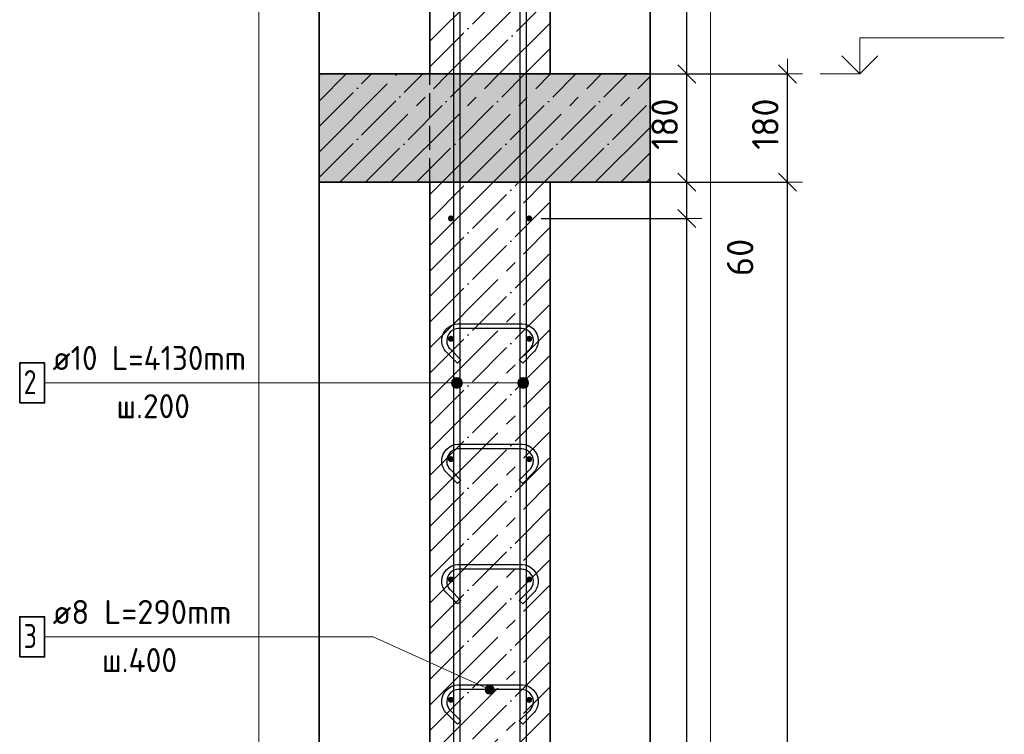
# Model space of a CAD drawing. Header units: millimetres. Extents: x -2995 to 47287, y -2809 to 58122.
# Tile 106 of 143: x 35425 to 37060, y 46404 to 47592. Entities that reach past the tile are written whole.
import ezdxf

# ---------------------------------------------------------------- set-up
doc = ezdxf.new("R2010")
doc.units = ezdxf.units.MM
doc.header["$PDMODE"] = 65
for name, pattern in [('______11', [100, 80, -10, 0, -10]), ('______2', [54, 40, -14]), ('______5', [220, 160, -20, 20, -20])]:
    doc.linetypes.add(name, pattern=pattern)
for name, color, linetype, lineweight in [('Standard', 7, 'Continuous', 25), ('Арм.стержн. вертикальными 1', 22, 'Continuous', 35), ('Арм.стержн.горизонт. 1', 180, 'Continuous', 35), ('Высотная отметки_ общее', 7, 'Continuous', 13), ('Размерная линия_ общее', 7, 'Continuous', 13)]:
    doc.layers.add(name, color=color, linetype=linetype, lineweight=lineweight)
doc.layers.add('Арм.стержн.Стяжки', color=7, linetype='Continuous', lineweight=35, true_color=0x501e0f)
doc.styles.add('ISOCPEUR', font='ISOCPEUR')
doc.dimstyles.new('DIMSTYLE_10', dxfattribs={"dimtxt": 44, "dimasz": 50, "dimexe": 0, "dimexo": 0, "dimgap": 22, "dimtad": 0, "dimdec": 0, "dimrnd": 5, "dimzin": 12, "dimdsep": 46, "dimtxsty": 'ISOCPEUR', "dimblk1": 'ALL_ML_STRICH', "dimblk2": 'ALL_ML_STRICH', "dimsah": 1, "dimcen": 0, "dimclrd": 7, "dimclre": 256, "dimclrt": 7, "dimadec": 0, "dimazin": 0, "dimtfac": 1, "dimtdec": 0, "dimtix": 1, "dimtmove": 2, "dimatfit": 3, "dimfxl": 0, "dimtvp": 1.2, "dimtzin": 0, "dimlwd": 0, "dimlwe": -3, "dimarcsym": 0})
doc.dimstyles.new('DIMSTYLE_3', dxfattribs={"dimtxt": 44, "dimasz": 50, "dimexe": 0, "dimexo": 0, "dimgap": 22, "dimtad": 2, "dimdec": 0, "dimrnd": 5, "dimzin": 12, "dimdsep": 46, "dimtxsty": 'ISOCPEUR', "dimblk1": 'ALL_ML_STRICH', "dimblk2": 'ALL_ML_STRICH', "dimsah": 1, "dimcen": 0, "dimclrd": 7, "dimclre": 256, "dimclrt": 7, "dimadec": 0, "dimazin": 0, "dimtfac": 1, "dimtdec": 0, "dimtix": 1, "dimtmove": 2, "dimatfit": 3, "dimfxl": 0, "dimtzin": 0, "dimlwd": 0, "dimlwe": -3, "dimarcsym": 0})

# ---------------------------------------------------------------- blocks, each defined once
blk = doc.blocks.new('ALL_ML_STRICH')
at = {"color": 0, "linetype": 'ByBlock', "lineweight": -2}
for p, q in [((0, -0.5), (0, 0.5)), ((-1, 0), (0.5, 0)), ((-0.3, -0.3), (0.3, 0.3))]:
    blk.add_line(p, q, dxfattribs=at)
blk = doc.blocks.new('*D60')
at = {"layer": 'DEFPOINTS', "color": 7, "linetype": 'Continuous', "lineweight": 13, "transparency": 33554687}
for p in [(36402.1, 47321.6), (36430.7, 44201.6), (36700, 44201.6)]:
    blk.add_point(p, dxfattribs=at)
at = {"layer": 'Размерная линия_ общее', "color": 253, "linetype": 'Continuous', "lineweight": -2, "true_color": 0xa0a0a0, "transparency": 33554687}
for p, q in [((36422.1, 47321.6), (36700, 47321.6)), ((36450.7, 44201.6), (36700, 44201.6))]:
    blk.add_line(p, q, dxfattribs=at)
at = {"layer": 'Размерная линия_ общее', "color": 7, "linetype": 'Continuous', "lineweight": -2, "transparency": 33554687}
blk.add_line((36700, 44201.6), (36700, 47321.6), dxfattribs=at)
at = {"layer": 'Размерная линия_ общее', "color": 7, "linetype": 'Continuous', "lineweight": 13, "transparency": 33554687, "xscale": 50, "yscale": 50, "zscale": 50}
for p, rotation in [((36700, 47321.6), 90), ((36700, 44201.6), 270)]:
    blk.add_blockref('ALL_ML_STRICH', p, dxfattribs=dict(at, rotation=rotation))
at = {"layer": 'Размерная линия_ общее', "color": 7, "linetype": 'Continuous', "lineweight": 13, "transparency": 33554687, "insert": (36663, 45768.2), "char_height": 44, "width": 176, "attachment_point": 5, "rotation": 90, "style": 'ISOCPEUR'}
blk.add_mtext('\\A1;{3120}', dxfattribs=at)
blk = doc.blocks.new('*D61')
at = {"layer": 'DEFPOINTS', "color": 7, "linetype": 'Continuous', "lineweight": 13, "transparency": 33554687}
for p in [(36406.1, 47501.6), (36402.1, 47321.6), (36700, 47321.6)]:
    blk.add_point(p, dxfattribs=at)
at = {"layer": 'Размерная линия_ общее', "color": 253, "linetype": 'Continuous', "lineweight": -2, "true_color": 0xa0a0a0, "transparency": 33554687}
for p, q in [((36426.1, 47501.6), (36700, 47501.6)), ((36422.1, 47321.6), (36700, 47321.6))]:
    blk.add_line(p, q, dxfattribs=at)
at = {"layer": 'Размерная линия_ общее', "color": 7, "linetype": 'Continuous', "lineweight": -2, "transparency": 33554687}
blk.add_line((36700, 47321.6), (36700, 47501.6), dxfattribs=at)
at = {"layer": 'Размерная линия_ общее', "color": 7, "linetype": 'Continuous', "lineweight": 13, "transparency": 33554687, "xscale": 50, "yscale": 50, "zscale": 50}
for p, rotation in [((36700, 47501.6), 90), ((36700, 47321.6), 270)]:
    blk.add_blockref('ALL_ML_STRICH', p, dxfattribs=dict(at, rotation=rotation))
at = {"layer": 'Размерная линия_ общее', "color": 7, "linetype": 'Continuous', "lineweight": 13, "transparency": 33554687, "insert": (36663, 47418.2), "char_height": 44, "width": 132, "attachment_point": 5, "rotation": 90, "style": 'ISOCPEUR'}
blk.add_mtext('\\A1;{180}', dxfattribs=at)
blk = doc.blocks.new('*D63')
at = {"layer": 'DEFPOINTS', "color": 7, "linetype": 'Continuous', "lineweight": 13, "transparency": 33554687}
for p in [(36270.9, 47261.6), (36270.9, 44261.6), (36532.8, 44261.6)]:
    blk.add_point(p, dxfattribs=at)
at = {"layer": 'Размерная линия_ общее', "color": 253, "linetype": 'Continuous', "lineweight": -2, "true_color": 0xa0a0a0, "transparency": 33554687}
for p, q in [((36290.9, 47261.6), (36532.8, 47261.6)), ((36290.9, 44261.6), (36532.8, 44261.6))]:
    blk.add_line(p, q, dxfattribs=at)
at = {"layer": 'Размерная линия_ общее', "color": 7, "linetype": 'Continuous', "lineweight": -2, "transparency": 33554687}
blk.add_line((36532.8, 44261.6), (36532.8, 47261.6), dxfattribs=at)
at = {"layer": 'Размерная линия_ общее', "color": 7, "linetype": 'Continuous', "lineweight": 13, "transparency": 33554687, "xscale": 50, "yscale": 50, "zscale": 50}
for p, rotation in [((36532.8, 47261.6), 90), ((36532.8, 44261.6), 270)]:
    blk.add_blockref('ALL_ML_STRICH', p, dxfattribs=dict(at, rotation=rotation))
at = {"layer": 'Размерная линия_ общее', "color": 7, "linetype": 'Continuous', "lineweight": 13, "transparency": 33554687, "insert": (36473.8, 45613.6), "char_height": 44, "width": 2.2, "attachment_point": 1, "rotation": 90, "line_spacing_factor": 0.60241, "style": 'ISOCPEUR'}
blk.add_mtext('\\W0.91;15х200=3000', dxfattribs=at)
blk = doc.blocks.new('*D64')
at = {"layer": 'DEFPOINTS', "color": 7, "linetype": 'Continuous', "lineweight": 13, "transparency": 33554687}
for p in [(36305.9, 47321.6), (36270.9, 47261.6), (36532.8, 47261.6)]:
    blk.add_point(p, dxfattribs=at)
at = {"layer": 'Размерная линия_ общее', "color": 253, "linetype": 'Continuous', "lineweight": -2, "true_color": 0xa0a0a0, "transparency": 33554687}
for p, q in [((36325.9, 47321.6), (36532.8, 47321.6)), ((36290.9, 47261.6), (36532.8, 47261.6))]:
    blk.add_line(p, q, dxfattribs=at)
at = {"layer": 'Размерная линия_ общее', "color": 7, "linetype": 'Continuous', "lineweight": -2, "transparency": 33554687}
blk.add_line((36532.8, 47261.6), (36532.8, 47321.6), dxfattribs=at)
at = {"layer": 'Размерная линия_ общее', "color": 7, "linetype": 'Continuous', "lineweight": 13, "transparency": 33554687, "xscale": 50, "yscale": 50, "zscale": 50}
for p, rotation in [((36532.8, 47321.6), 90), ((36532.8, 47261.6), 270)]:
    blk.add_blockref('ALL_ML_STRICH', p, dxfattribs=dict(at, rotation=rotation))
at = {"layer": 'Размерная линия_ общее', "color": 7, "linetype": 'Continuous', "lineweight": 13, "transparency": 33554687, "insert": (36621.2, 47196.8), "char_height": 44, "width": 88, "attachment_point": 5, "rotation": 90, "style": 'ISOCPEUR'}
blk.add_mtext('\\A1;{60}', dxfattribs=at)
blk = doc.blocks.new('*D65')
at = {"layer": 'DEFPOINTS', "color": 7, "linetype": 'Continuous', "lineweight": 13, "transparency": 33554687}
for p in [(36305.9, 47501.6), (36305.9, 47321.6), (36532.8, 47321.6)]:
    blk.add_point(p, dxfattribs=at)
at = {"layer": 'Размерная линия_ общее', "color": 253, "linetype": 'Continuous', "lineweight": -2, "true_color": 0xa0a0a0, "transparency": 33554687}
for p, q in [((36325.9, 47501.6), (36532.8, 47501.6)), ((36325.9, 47321.6), (36532.8, 47321.6))]:
    blk.add_line(p, q, dxfattribs=at)
at = {"layer": 'Размерная линия_ общее', "color": 7, "linetype": 'Continuous', "lineweight": -2, "transparency": 33554687}
blk.add_line((36532.8, 47321.6), (36532.8, 47501.6), dxfattribs=at)
at = {"layer": 'Размерная линия_ общее', "color": 7, "linetype": 'Continuous', "lineweight": 13, "transparency": 33554687, "xscale": 50, "yscale": 50, "zscale": 50}
for p, rotation in [((36532.8, 47501.6), 90), ((36532.8, 47321.6), 270)]:
    blk.add_blockref('ALL_ML_STRICH', p, dxfattribs=dict(at, rotation=rotation))
at = {"layer": 'Размерная линия_ общее', "color": 7, "linetype": 'Continuous', "lineweight": 13, "transparency": 33554687, "insert": (36495.8, 47418.2), "char_height": 44, "width": 132, "attachment_point": 5, "rotation": 90, "style": 'ISOCPEUR'}
blk.add_mtext('\\A1;{180}', dxfattribs=at)
blk = doc.blocks.new('*D66')
at = {"layer": 'DEFPOINTS', "color": 7, "linetype": 'Continuous', "lineweight": 13, "transparency": 33554687}
for p in [(36265.9, 48331.6), (36305.9, 47501.6), (36532.8, 47501.6)]:
    blk.add_point(p, dxfattribs=at)
at = {"layer": 'Размерная линия_ общее', "color": 253, "linetype": 'Continuous', "lineweight": -2, "true_color": 0xa0a0a0, "transparency": 33554687}
for p, q in [((36285.9, 48331.6), (36532.8, 48331.6)), ((36325.9, 47501.6), (36532.8, 47501.6))]:
    blk.add_line(p, q, dxfattribs=at)
at = {"layer": 'Размерная линия_ общее', "color": 7, "linetype": 'Continuous', "lineweight": -2, "transparency": 33554687}
blk.add_line((36532.8, 47501.6), (36532.8, 48331.6), dxfattribs=at)
at = {"layer": 'Размерная линия_ общее', "color": 7, "linetype": 'Continuous', "lineweight": 13, "transparency": 33554687, "xscale": 50, "yscale": 50, "zscale": 50}
for p, rotation in [((36532.8, 48331.6), 90), ((36532.8, 47501.6), 270)]:
    blk.add_blockref('ALL_ML_STRICH', p, dxfattribs=dict(at, rotation=rotation))
at = {"layer": 'Размерная линия_ общее', "color": 7, "linetype": 'Continuous', "lineweight": 13, "transparency": 33554687, "insert": (36495.8, 47918.8), "char_height": 44, "width": 132, "attachment_point": 5, "rotation": 90, "style": 'ISOCPEUR'}
blk.add_mtext('\\A1;{830}', dxfattribs=at)
blk = doc.blocks.new('COMPLEX_ELEVATIONDIM_4')
at = {"layer": 'Высотная отметки_ общее', "color": 7, "linetype": 'Continuous', "lineweight": 13, "transparency": 33554687}
for p, q in [((36820, 47501.6), (36820, 47561.6)), ((36820, 47561.6), (37060, 47561.6)), ((36820, 47501.6), (36790, 47531.6)), ((36820, 47501.6), (36850, 47531.6)), ((36820, 47501.6), (36820, 47501.6)), ((36820, 47501.6), (36820, 47501.6)), ((36820, 47501.6), (36820, 47501.6)), ((36820, 47501.6), (36820, 47501.6))]:
    blk.add_line(p, q, dxfattribs=at)
blk.add_lwpolyline([(36820, 47501.6), (36814.3, 47501.6), (36814.3, 47501.6), (36753.9, 47501.6)], dxfattribs=at)

msp = doc.modelspace()

# ---------------------------------------------------------------- hatches: boundary and pattern name
at = {"linetype": 'Continuous', "lineweight": -3, "transparency": 33554687}
msp.add_hatch(color=9, dxfattribs=at).paths.add_polyline_path([(36471.8, 47321.6), (36471.8, 47501.6), (35921.8, 47501.6), (35921.8, 47321.6)])
at = {"layer": 'Арм.стержн. вертикальными 1', "linetype": 'Continuous', "lineweight": 13, "transparency": 33554687}
for points in [[(36143.1, 46983.7), (36143.1, 46992.7), (36141.9, 46988.2)], [(36143.1, 46983.7), (36143.1, 46992.7), (36141.9, 46988.2)], [(36143.1, 46992.7), (36146.4, 46980.5), (36146.4, 46996)], [(36143.1, 46992.7), (36146.4, 46980.5), (36146.4, 46996)], [(36143.1, 46992.7), (36143.1, 46983.7), (36146.4, 46980.5)], [(36143.1, 46992.7), (36143.1, 46983.7), (36146.4, 46980.5)], [(36146.4, 46996), (36150.9, 46979.2), (36150.9, 46997.2)], [(36146.4, 46996), (36150.9, 46979.2), (36150.9, 46997.2)], [(36146.4, 46996), (36146.4, 46980.5), (36150.9, 46979.2)], [(36146.4, 46996), (36146.4, 46980.5), (36150.9, 46979.2)], [(36150.9, 46997.2), (36150.9, 46979.2), (36155.4, 46980.5)], [(36150.9, 46997.2), (36155.4, 46980.5), (36155.4, 46996)], [(36150.9, 46997.2), (36150.9, 46979.2), (36155.4, 46980.5)], [(36150.9, 46997.2), (36155.4, 46980.5), (36155.4, 46996)], [(36155.4, 46996), (36155.4, 46980.5), (36158.6, 46983.7)], [(36155.4, 46996), (36158.6, 46983.7), (36158.6, 46992.7)], [(36155.4, 46996), (36155.4, 46980.5), (36158.6, 46983.7)], [(36155.4, 46996), (36158.6, 46983.7), (36158.6, 46992.7)], [(36158.6, 46992.7), (36158.6, 46983.7), (36159.9, 46988.2)], [(36158.6, 46992.7), (36158.6, 46983.7), (36159.9, 46988.2)], [(36253.1, 46983.7), (36253.1, 46992.7), (36251.9, 46988.2)], [(36253.1, 46983.7), (36253.1, 46992.7), (36251.9, 46988.2)], [(36253.1, 46992.7), (36256.4, 46980.5), (36256.4, 46996)], [(36253.1, 46992.7), (36256.4, 46980.5), (36256.4, 46996)], [(36253.1, 46992.7), (36253.1, 46983.7), (36256.4, 46980.5)], [(36253.1, 46992.7), (36253.1, 46983.7), (36256.4, 46980.5)], [(36256.4, 46996), (36260.9, 46979.2), (36260.9, 46997.2)], [(36256.4, 46996), (36260.9, 46979.2), (36260.9, 46997.2)], [(36256.4, 46996), (36256.4, 46980.5), (36260.9, 46979.2)], [(36256.4, 46996), (36256.4, 46980.5), (36260.9, 46979.2)], [(36260.9, 46997.2), (36260.9, 46979.2), (36265.4, 46980.5)], [(36260.9, 46997.2), (36265.4, 46980.5), (36265.4, 46996)], [(36260.9, 46997.2), (36260.9, 46979.2), (36265.4, 46980.5)], [(36260.9, 46997.2), (36265.4, 46980.5), (36265.4, 46996)], [(36265.4, 46996), (36265.4, 46980.5), (36268.6, 46983.7)], [(36265.4, 46996), (36268.6, 46983.7), (36268.6, 46992.7)], [(36265.4, 46996), (36265.4, 46980.5), (36268.6, 46983.7)], [(36265.4, 46996), (36268.6, 46983.7), (36268.6, 46992.7)], [(36268.6, 46992.7), (36268.6, 46983.7), (36269.9, 46988.2)], [(36268.6, 46992.7), (36268.6, 46983.7), (36269.9, 46988.2)]]:
    msp.add_hatch(color=7, dxfattribs=at).paths.add_polyline_path(points)
at = {"layer": 'Арм.стержн.горизонт. 1', "linetype": 'Continuous', "lineweight": 50, "transparency": 33554687}
for points in [[(36145.9, 47261.6), (36145.5, 47263.5), (36144.4, 47265.1), (36142.8, 47266.2), (36140.9, 47266.6), (36138.9, 47266.2), (36137.3, 47265.1), (36136.2, 47263.5), (36135.9, 47261.6), (36136.2, 47259.6), (36137.3, 47258), (36138.9, 47256.9), (36140.9, 47256.6), (36142.8, 47256.9), (36144.4, 47258), (36145.5, 47259.6)], [(36275.9, 47261.6), (36275.5, 47263.5), (36274.4, 47265.1), (36272.8, 47266.2), (36270.9, 47266.6), (36268.9, 47266.2), (36267.3, 47265.1), (36266.2, 47263.5), (36265.9, 47261.6), (36266.2, 47259.6), (36267.3, 47258), (36268.9, 47256.9), (36270.9, 47256.6), (36272.8, 47256.9), (36274.4, 47258), (36275.5, 47259.6)], [(36145.9, 47061.6), (36145.5, 47063.5), (36144.4, 47065.1), (36142.8, 47066.2), (36140.9, 47066.6), (36138.9, 47066.2), (36137.3, 47065.1), (36136.2, 47063.5), (36135.9, 47061.6), (36136.2, 47059.6), (36137.3, 47058), (36138.9, 47056.9), (36140.9, 47056.6), (36142.8, 47056.9), (36144.4, 47058), (36145.5, 47059.6)], [(36275.9, 47061.6), (36275.5, 47063.5), (36274.4, 47065.1), (36272.8, 47066.2), (36270.9, 47066.6), (36268.9, 47066.2), (36267.3, 47065.1), (36266.2, 47063.5), (36265.9, 47061.6), (36266.2, 47059.6), (36267.3, 47058), (36268.9, 47056.9), (36270.9, 47056.6), (36272.8, 47056.9), (36274.4, 47058), (36275.5, 47059.6)], [(36145.9, 46861.6), (36145.5, 46863.5), (36144.4, 46865.1), (36142.8, 46866.2), (36140.9, 46866.6), (36138.9, 46866.2), (36137.3, 46865.1), (36136.2, 46863.5), (36135.9, 46861.6), (36136.2, 46859.6), (36137.3, 46858), (36138.9, 46856.9), (36140.9, 46856.6), (36142.8, 46856.9), (36144.4, 46858), (36145.5, 46859.6)], [(36275.9, 46861.6), (36275.5, 46863.5), (36274.4, 46865.1), (36272.8, 46866.2), (36270.9, 46866.6), (36268.9, 46866.2), (36267.3, 46865.1), (36266.2, 46863.5), (36265.9, 46861.6), (36266.2, 46859.6), (36267.3, 46858), (36268.9, 46856.9), (36270.9, 46856.6), (36272.8, 46856.9), (36274.4, 46858), (36275.5, 46859.6)], [(36145.9, 46661.6), (36145.5, 46663.5), (36144.4, 46665.1), (36142.8, 46666.2), (36140.9, 46666.6), (36138.9, 46666.2), (36137.3, 46665.1), (36136.2, 46663.5), (36135.9, 46661.6), (36136.2, 46659.6), (36137.3, 46658), (36138.9, 46656.9), (36140.9, 46656.6), (36142.8, 46656.9), (36144.4, 46658), (36145.5, 46659.6)], [(36275.9, 46661.6), (36275.5, 46663.5), (36274.4, 46665.1), (36272.8, 46666.2), (36270.9, 46666.6), (36268.9, 46666.2), (36267.3, 46665.1), (36266.2, 46663.5), (36265.9, 46661.6), (36266.2, 46659.6), (36267.3, 46658), (36268.9, 46656.9), (36270.9, 46656.6), (36272.8, 46656.9), (36274.4, 46658), (36275.5, 46659.6)], [(36145.9, 46461.6), (36145.5, 46463.5), (36144.4, 46465.1), (36142.8, 46466.2), (36140.9, 46466.6), (36138.9, 46466.2), (36137.3, 46465.1), (36136.2, 46463.5), (36135.9, 46461.6), (36136.2, 46459.6), (36137.3, 46458), (36138.9, 46456.9), (36140.9, 46456.6), (36142.8, 46456.9), (36144.4, 46458), (36145.5, 46459.6)], [(36275.9, 46461.6), (36275.5, 46463.5), (36274.4, 46465.1), (36272.8, 46466.2), (36270.9, 46466.6), (36268.9, 46466.2), (36267.3, 46465.1), (36266.2, 46463.5), (36265.9, 46461.6), (36266.2, 46459.6), (36267.3, 46458), (36268.9, 46456.9), (36270.9, 46456.6), (36272.8, 46456.9), (36274.4, 46458), (36275.5, 46459.6)]]:
    msp.add_hatch(color=4, dxfattribs=at).paths.add_polyline_path(points)
at = {"layer": 'Арм.стержн.Стяжки', "linetype": 'Continuous', "lineweight": 13, "transparency": 33554687}
for points in [[(36197.6, 46477.7), (36200.7, 46484.6), (36198.2, 46481.6)], [(36200.7, 46484.6), (36197.6, 46477.7), (36198.9, 46474.2)], [(36200.7, 46484.6), (36198.9, 46474.2), (36204.3, 46485.9)], [(36204.3, 46485.9), (36198.9, 46474.2), (36201.9, 46471.6)], [(36204.3, 46485.9), (36201.9, 46471.6), (36208.1, 46485.3)], [(36208.1, 46485.3), (36201.9, 46471.6), (36205.7, 46471)], [(36208.1, 46485.3), (36205.7, 46471), (36211.1, 46482.8)], [(36211.1, 46482.8), (36205.7, 46471), (36209.3, 46472.4)], [(36211.1, 46482.8), (36209.3, 46472.4), (36212.4, 46479.2)], [(36212.4, 46479.2), (36209.3, 46472.4), (36211.8, 46475.4)]]:
    msp.add_hatch(color=7, dxfattribs=at).paths.add_polyline_path(points)

# ---------------------------------------------------------------- linework, layer by layer
at = {"color": 52, "linetype": 'Continuous', "lineweight": -3, "transparency": 33554687}
for p, q in [((35921.8, 48354.9), (35921.8, 43871.4)), ((35921.8, 43871.4), (35921.8, 48354.9)), ((36471.8, 48354.9), (36471.8, 43871.4)), ((36471.8, 43871.4), (36471.8, 48354.9))]:
    msp.add_line(p, q, dxfattribs=at)
at = {"color": 7, "linetype": 'Continuous', "lineweight": 35, "transparency": 33554687}
for p, q in [((36105.9, 48354.9), (36105.9, 47501.6)), ((36305.9, 47501.6), (36305.9, 48354.9)), ((36105.9, 47501.6), (35921.8, 47501.6)), ((36471.8, 47501.6), (36305.9, 47501.6)), ((35921.8, 47321.6), (36105.9, 47321.6)), ((36305.9, 47321.6), (36471.8, 47321.6))]:
    msp.add_line(p, q, dxfattribs=at)
at = {"color": 253, "linetype": '______5', "lineweight": -3, "true_color": 0xababab, "transparency": 33554687}
for p, q in [((36105.9, 47555.9), (36305.9, 47755.9)), ((36136.4, 47501.6), (36305.9, 47671)), ((36221.2, 47501.6), (36305.9, 47586.2)), ((35921.8, 47456.7), (35966.7, 47501.6)), ((35921.8, 47371.9), (36051.5, 47501.6)), ((35956.4, 47321.6), (36136.4, 47501.6)), ((36041.2, 47321.6), (36221.2, 47501.6)), ((36126.1, 47321.6), (36306.1, 47501.6)), ((36210.9, 47321.6), (36390.9, 47501.6)), ((36295.8, 47321.6), (36471.8, 47497.6)), ((36380.7, 47321.6), (36471.8, 47412.7)), ((36465.5, 47321.6), (36471.8, 47327.9))]:
    msp.add_line(p, q, dxfattribs=at)
at = {"color": 253, "linetype": '______11', "lineweight": -3, "true_color": 0xababab, "transparency": 33554687}
for p, q in [((36105.9, 47513.5), (36305.9, 47713.5)), ((36178.8, 47501.6), (36305.9, 47628.6)), ((36263.7, 47501.6), (36305.9, 47543.7)), ((35921.8, 47499.1), (35924.3, 47501.6)), ((35921.8, 47414.3), (36009.1, 47501.6)), ((35921.8, 47329.4), (36094, 47501.6)), ((35998.8, 47321.6), (36178.8, 47501.6)), ((36083.7, 47321.6), (36263.7, 47501.6)), ((36168.5, 47321.6), (36348.5, 47501.6)), ((36253.4, 47321.6), (36433.4, 47501.6)), ((36338.2, 47321.6), (36471.8, 47455.2)), ((36423.1, 47321.6), (36471.8, 47370.3))]:
    msp.add_line(p, q, dxfattribs=at)
at = {"color": 7, "linetype": 'Continuous', "lineweight": 25, "transparency": 33554687}
for p, q in [((35921.8, 47551.6), (35921.8, 47271.6)), ((36471.8, 47271.6), (36471.8, 47551.6)), ((36105.9, 47501.6), (36305.9, 47501.6)), ((36305.9, 47501.6), (36105.9, 47501.6)), ((36105.9, 47321.6), (36305.9, 47321.6))]:
    msp.add_line(p, q, dxfattribs=at)
at = {"color": 253, "linetype": '______2', "lineweight": 25, "true_color": 0xababab, "transparency": 33554687}
msp.add_line((36105.9, 47321.6), (36105.9, 47501.6), dxfattribs=at)
at = {"layer": 'Standard', "color": 7, "linetype": 'Continuous', "lineweight": 35, "transparency": 33554687}
for p, q in [((36105.9, 47501.6), (36305.9, 47501.6)), ((36305.9, 47321.6), (36105.9, 47321.6)), ((36105.9, 47321.6), (36105.9, 44201.6)), ((36305.9, 44201.6), (36305.9, 47321.6))]:
    msp.add_line(p, q, dxfattribs=at)
at = {"layer": 'Standard', "color": 253, "linetype": '______11', "lineweight": -3, "true_color": 0xababab, "transparency": 33554687}
for p, q in [((36105.9, 47174), (36253.4, 47321.6)), ((36105.9, 47258.9), (36168.5, 47321.6)), ((36105.9, 47089.2), (36305.9, 47289.2)), ((36105.9, 47004.3), (36305.9, 47204.3)), ((36105.9, 46919.5), (36305.9, 47119.5)), ((36105.9, 46834.6), (36305.9, 47034.6)), ((36105.9, 46749.8), (36305.9, 46949.8)), ((36105.9, 46664.9), (36305.9, 46864.9)), ((36105.9, 46580.1), (36305.9, 46780.1)), ((36105.9, 46495.2), (36305.9, 46695.2)), ((36105.9, 46410.4), (36305.9, 46610.4)), ((36105.9, 46325.5), (36305.9, 46525.5)), ((36105.9, 46240.7), (36305.9, 46440.7))]:
    msp.add_line(p, q, dxfattribs=at)
at = {"layer": 'Standard', "color": 253, "linetype": '______5', "lineweight": -3, "true_color": 0xababab, "transparency": 33554687}
for p, q in [((36105.9, 47131.6), (36295.8, 47321.6)), ((36105.9, 47216.5), (36210.9, 47321.6)), ((36105.9, 47301.3), (36126.1, 47321.6)), ((36105.9, 47046.8), (36305.9, 47246.8)), ((36105.9, 46961.9), (36305.9, 47161.9)), ((36105.9, 46877.1), (36305.9, 47077.1)), ((36105.9, 46792.2), (36305.9, 46992.2)), ((36105.9, 46707.4), (36305.9, 46907.4)), ((36105.9, 46622.5), (36305.9, 46822.5)), ((36105.9, 46537.6), (36305.9, 46737.6)), ((36105.9, 46452.8), (36305.9, 46652.8)), ((36105.9, 46367.9), (36305.9, 46567.9)), ((36105.9, 46283.1), (36305.9, 46483.1))]:
    msp.add_line(p, q, dxfattribs=at)
at = {"layer": 'Standard', "color": 7, "linetype": 'Continuous', "lineweight": 25, "transparency": 33554687}
msp.add_line((36305.9, 47321.6), (36105.9, 47321.6), dxfattribs=at)
at = {"layer": 'Standard', "color": 7, "linetype": 'Continuous', "lineweight": 13, "transparency": 33554687}
msp.add_lwpolyline([(35821.8, 43771.4), (36571.8, 43771.4), (36571.8, 48454.9), (35821.8, 48454.9), (35821.8, 43771.4)], dxfattribs=at)
at = {"layer": 'Арм.стержн. вертикальными 1', "color": 7, "linetype": 'Continuous', "lineweight": 13, "transparency": 33554687}
for p, q in [((35465.9, 46988.2), (35977.9, 46988.2)), ((35977.9, 46988.2), (36260.9, 46988.2)), ((35977.9, 46988.2), (36260.9, 46988.2)), ((35977.9, 46988.2), (36150.9, 46988.2)), ((35977.9, 46988.2), (36150.9, 46988.2)), ((36141.9, 46988.2), (36141.9, 46988.2)), ((36141.9, 46988.2), (36141.9, 46988.2)), ((36150.9, 46997.2), (36150.9, 46997.2)), ((36150.9, 46997.2), (36150.9, 46997.2)), ((36159.9, 46988.2), (36159.9, 46988.2)), ((36159.9, 46988.2), (36159.9, 46988.2)), ((36251.9, 46988.2), (36251.9, 46988.2)), ((36251.9, 46988.2), (36251.9, 46988.2)), ((36260.9, 46997.2), (36260.9, 46997.2)), ((36260.9, 46997.2), (36260.9, 46997.2)), ((36269.9, 46988.2), (36269.9, 46988.2)), ((36269.9, 46988.2), (36269.9, 46988.2)), ((36150.9, 46979.2), (36150.9, 46979.2)), ((36150.9, 46979.2), (36150.9, 46979.2)), ((36260.9, 46979.2), (36260.9, 46979.2)), ((36260.9, 46979.2), (36260.9, 46979.2))]:
    msp.add_line(p, q, dxfattribs=at)
at = {"layer": 'Арм.стержн. вертикальными 1', "color": 4, "linetype": 'Continuous', "lineweight": 25, "transparency": 33554687}
for points in [[(36145.9, 44201.6), (36145.9, 48331.6), (36155.9, 48331.6), (36155.9, 44201.6), (36145.9, 44201.6)], [(36145.9, 44201.6), (36145.9, 48331.6), (36155.9, 48331.6), (36155.9, 44201.6), (36145.9, 44201.6)], [(36255.9, 44201.6), (36255.9, 48331.6), (36265.9, 48331.6), (36265.9, 44201.6), (36255.9, 44201.6)], [(36255.9, 44201.6), (36255.9, 48331.6), (36265.9, 48331.6), (36265.9, 44201.6), (36255.9, 44201.6)]]:
    msp.add_lwpolyline(points, dxfattribs=at)
at = {"layer": 'Арм.стержн. вертикальными 1', "color": 7, "linetype": 'Continuous', "lineweight": 35, "transparency": 33554687}
msp.add_lwpolyline([(35424.6, 46954.9), (35465.9, 46954.9), (35465.9, 47021.6), (35424.6, 47021.6), (35424.6, 46954.9)], dxfattribs=at)
at = {"layer": 'Арм.стержн. вертикальными 1', "color": 7, "linetype": 'Continuous', "lineweight": 13, "transparency": 33554687}
for centre in [(36150.9, 46988.2), (36150.9, 46988.2), (36260.9, 46988.2), (36260.9, 46988.2)]:
    msp.add_circle(centre, 9, dxfattribs=at)
at = {"layer": 'Арм.стержн.горизонт. 1', "color": 52, "linetype": 'Continuous', "lineweight": 25, "transparency": 33554687}
for p, q in [((36105.9, 47321.6), (36105.9, 47321.6)), ((36305.9, 47321.6), (36305.9, 47321.6))]:
    msp.add_line(p, q, dxfattribs=at)
at = {"layer": 'Арм.стержн.Стяжки', "color": 7, "linetype": 'Continuous', "lineweight": 13, "transparency": 33554687}
for p, q in [((35465.9, 46566.2), (36011.9, 46566.2)), ((36011.9, 46566.2), (36205, 46478.5)), ((36198.2, 46481.6), (36198.2, 46481.6)), ((36208.1, 46485.3), (36208.1, 46485.3)), ((36201.9, 46471.6), (36201.9, 46471.6)), ((36211.8, 46475.4), (36211.8, 46475.4))]:
    msp.add_line(p, q, dxfattribs=at)
at = {"layer": 'Арм.стержн.Стяжки', "color": 40, "linetype": 'Continuous', "lineweight": 25, "transparency": 33554687}
for points in [[(36254.4, 47026.8), (36272.3, 47044.7), (36273.5, 47046.1), (36274.6, 47047.6), (36275.5, 47049.2), (36276.3, 47050.9), (36277, 47052.6), (36277.4, 47054.4), (36277.7, 47056.3), (36277.9, 47058.2), (36277.9, 47059.3), (36277.4, 47062.9), (36276.1, 47066.6), (36274.3, 47070), (36272, 47072.7), (36269.3, 47075), (36265.9, 47076.9), (36262.2, 47078.1), (36258.6, 47078.6), (36153.1, 47078.6), (36149.5, 47078.1), (36145.8, 47076.9), (36142.5, 47075), (36139.7, 47072.7), (36137.4, 47070), (36135.6, 47066.6), (36134.4, 47062.9), (36133.9, 47059.3), (36133.9, 47058.2), (36134, 47056.3), (36134.3, 47054.4), (36134.8, 47052.6), (36135.4, 47050.9), (36136.2, 47049.2), (36137.1, 47047.6), (36138.2, 47046.1), (36139.4, 47044.7), (36157.3, 47026.8), (36151.6, 47021.2), (36133.6, 47039.2), (36131.9, 47041.1), (36130.4, 47043.3), (36129.1, 47045.5), (36128, 47047.8), (36127.1, 47050.3), (36126.5, 47052.8), (36126, 47055.4), (36125.9, 47057.9), (36125.9, 47059.9), (36126.5, 47064.8), (36128.2, 47069.8), (36130.8, 47074.5), (36134, 47078.4), (36137.9, 47081.6), (36142.6, 47084.2), (36147.7, 47085.9), (36152.5, 47086.6), (36259.2, 47086.6), (36264.1, 47085.9), (36269.1, 47084.2), (36273.8, 47081.6), (36277.7, 47078.4), (36280.9, 47074.5), (36283.5, 47069.8), (36285.2, 47064.8), (36285.9, 47059.9), (36285.9, 47057.9), (36285.7, 47055.4), (36285.3, 47052.8), (36284.6, 47050.3), (36283.7, 47047.8), (36282.6, 47045.5), (36281.3, 47043.3), (36279.8, 47041.1), (36278.1, 47039.2), (36260.1, 47021.2), (36254.4, 47026.8)], [(36254.4, 46826.8), (36272.3, 46844.7), (36273.5, 46846.1), (36274.6, 46847.6), (36275.5, 46849.2), (36276.3, 46850.9), (36277, 46852.6), (36277.4, 46854.4), (36277.7, 46856.3), (36277.9, 46858.2), (36277.9, 46859.3), (36277.4, 46862.9), (36276.1, 46866.6), (36274.3, 46870), (36272, 46872.7), (36269.3, 46875), (36265.9, 46876.9), (36262.2, 46878.1), (36258.6, 46878.6), (36153.1, 46878.6), (36149.5, 46878.1), (36145.8, 46876.9), (36142.5, 46875), (36139.7, 46872.7), (36137.4, 46870), (36135.6, 46866.6), (36134.4, 46862.9), (36133.9, 46859.3), (36133.9, 46858.2), (36134, 46856.3), (36134.3, 46854.4), (36134.8, 46852.6), (36135.4, 46850.9), (36136.2, 46849.2), (36137.1, 46847.6), (36138.2, 46846.1), (36139.4, 46844.7), (36157.3, 46826.8), (36151.6, 46821.2), (36133.6, 46839.2), (36131.9, 46841.1), (36130.4, 46843.3), (36129.1, 46845.5), (36128, 46847.8), (36127.1, 46850.3), (36126.5, 46852.8), (36126, 46855.4), (36125.9, 46857.9), (36125.9, 46859.9), (36126.5, 46864.8), (36128.2, 46869.8), (36130.8, 46874.5), (36134, 46878.4), (36137.9, 46881.6), (36142.6, 46884.2), (36147.7, 46885.9), (36152.5, 46886.6), (36259.2, 46886.6), (36264.1, 46885.9), (36269.1, 46884.2), (36273.8, 46881.6), (36277.7, 46878.4), (36280.9, 46874.5), (36283.5, 46869.8), (36285.2, 46864.8), (36285.9, 46859.9), (36285.9, 46857.9), (36285.7, 46855.4), (36285.3, 46852.8), (36284.6, 46850.3), (36283.7, 46847.8), (36282.6, 46845.5), (36281.3, 46843.3), (36279.8, 46841.1), (36278.1, 46839.2), (36260.1, 46821.2), (36254.4, 46826.8)], [(36254.4, 46626.8), (36272.3, 46644.7), (36273.5, 46646.1), (36274.6, 46647.6), (36275.5, 46649.2), (36276.3, 46650.9), (36277, 46652.6), (36277.4, 46654.4), (36277.7, 46656.3), (36277.9, 46658.2), (36277.9, 46659.3), (36277.4, 46662.9), (36276.1, 46666.6), (36274.3, 46670), (36272, 46672.7), (36269.3, 46675), (36265.9, 46676.9), (36262.2, 46678.1), (36258.6, 46678.6), (36153.1, 46678.6), (36149.5, 46678.1), (36145.8, 46676.9), (36142.5, 46675), (36139.7, 46672.7), (36137.4, 46670), (36135.6, 46666.6), (36134.4, 46662.9), (36133.9, 46659.3), (36133.9, 46658.2), (36134, 46656.3), (36134.3, 46654.4), (36134.8, 46652.6), (36135.4, 46650.9), (36136.2, 46649.2), (36137.1, 46647.6), (36138.2, 46646.1), (36139.4, 46644.7), (36157.3, 46626.8), (36151.6, 46621.2), (36133.6, 46639.2), (36131.9, 46641.1), (36130.4, 46643.3), (36129.1, 46645.5), (36128, 46647.8), (36127.1, 46650.3), (36126.5, 46652.8), (36126, 46655.4), (36125.9, 46657.9), (36125.9, 46659.9), (36126.5, 46664.8), (36128.2, 46669.8), (36130.8, 46674.5), (36134, 46678.4), (36137.9, 46681.6), (36142.6, 46684.2), (36147.7, 46685.9), (36152.5, 46686.6), (36259.2, 46686.6), (36264.1, 46685.9), (36269.1, 46684.2), (36273.8, 46681.6), (36277.7, 46678.4), (36280.9, 46674.5), (36283.5, 46669.8), (36285.2, 46664.8), (36285.9, 46659.9), (36285.9, 46657.9), (36285.7, 46655.4), (36285.3, 46652.8), (36284.6, 46650.3), (36283.7, 46647.8), (36282.6, 46645.5), (36281.3, 46643.3), (36279.8, 46641.1), (36278.1, 46639.2), (36260.1, 46621.2), (36254.4, 46626.8)], [(36254.4, 46426.8), (36272.3, 46444.7), (36273.5, 46446.1), (36274.6, 46447.6), (36275.5, 46449.2), (36276.3, 46450.9), (36277, 46452.6), (36277.4, 46454.4), (36277.7, 46456.3), (36277.9, 46458.2), (36277.9, 46459.3), (36277.4, 46462.9), (36276.1, 46466.6), (36274.3, 46470), (36272, 46472.7), (36269.3, 46475), (36265.9, 46476.9), (36262.2, 46478.1), (36258.6, 46478.6), (36153.1, 46478.6), (36149.5, 46478.1), (36145.8, 46476.9), (36142.5, 46475), (36139.7, 46472.7), (36137.4, 46470), (36135.6, 46466.6), (36134.4, 46462.9), (36133.9, 46459.3), (36133.9, 46458.2), (36134, 46456.3), (36134.3, 46454.4), (36134.8, 46452.6), (36135.4, 46450.9), (36136.2, 46449.2), (36137.1, 46447.6), (36138.2, 46446.1), (36139.4, 46444.7), (36157.3, 46426.8), (36151.6, 46421.2), (36133.6, 46439.2), (36131.9, 46441.1), (36130.4, 46443.3), (36129.1, 46445.5), (36128, 46447.8), (36127.1, 46450.3), (36126.5, 46452.8), (36126, 46455.4), (36125.9, 46457.9), (36125.9, 46459.9), (36126.5, 46464.8), (36128.2, 46469.8), (36130.8, 46474.5), (36134, 46478.4), (36137.9, 46481.6), (36142.6, 46484.2), (36147.7, 46485.9), (36152.5, 46486.6), (36259.2, 46486.6), (36264.1, 46485.9), (36269.1, 46484.2), (36273.8, 46481.6), (36277.7, 46478.4), (36280.9, 46474.5), (36283.5, 46469.8), (36285.2, 46464.8), (36285.9, 46459.9), (36285.9, 46457.9), (36285.7, 46455.4), (36285.3, 46452.8), (36284.6, 46450.3), (36283.7, 46447.8), (36282.6, 46445.5), (36281.3, 46443.3), (36279.8, 46441.1), (36278.1, 46439.2), (36260.1, 46421.2), (36254.4, 46426.8)]]:
    msp.add_lwpolyline(points, dxfattribs=at)
at = {"layer": 'Арм.стержн.Стяжки', "color": 7, "linetype": 'Continuous', "lineweight": 35, "transparency": 33554687}
msp.add_lwpolyline([(35424.6, 46532.9), (35465.9, 46532.9), (35465.9, 46599.6), (35424.6, 46599.6), (35424.6, 46532.9)], dxfattribs=at)
at = {"layer": 'Арм.стержн.Стяжки', "color": 7, "linetype": 'Continuous', "lineweight": 13, "transparency": 33554687}
msp.add_circle((36205, 46478.5), 7.5, dxfattribs=at)

# ---------------------------------------------------------------- block references
at = {"layer": 'Высотная отметки_ общее', "color": 7, "linetype": 'Continuous', "lineweight": 13, "transparency": 33554687}
msp.add_blockref('COMPLEX_ELEVATIONDIM_4', (0, 0), dxfattribs=at)

# ---------------------------------------------------------------- texts
at = {"layer": 'Арм.стержн. вертикальными 1', "color": 7, "linetype": 'Continuous', "lineweight": 25, "transparency": 33554687, "char_height": 40, "attachment_point": 7, "style": 'ISOCPEUR'}
for s, insert, width in [('\\W0.94;ø10 L=4130mm ', (35479.2, 47009.6), 386.635), ('\\W0.78;2', (35431.2, 46969.6), 43.521), ('\\W0.95;ш.200 ', (35585.2, 46929.6), 174.933)]:
    msp.add_mtext(s, dxfattribs=dict(at, insert=insert, width=width))
at = {"layer": 'Арм.стержн.Стяжки', "color": 7, "linetype": 'Continuous', "lineweight": 25, "transparency": 33554687, "char_height": 40, "attachment_point": 7, "style": 'ISOCPEUR'}
for s, insert, width in [('\\W0.98;ø8 L=290mm ', (35479.2, 46587.6), 343.369), ('\\W0.78;3', (35431.2, 46547.6), 43.521), ('\\W0.95;ш.400 ', (35561.2, 46507.6), 178.964)]:
    msp.add_mtext(s, dxfattribs=dict(at, insert=insert, width=width))

# ---------------------------------------------------------------- dimensions: what is measured, and where the dimension line sits
at = {"layer": 'Размерная линия_ общее', "color": 7, "linetype": 'Continuous', "lineweight": 13, "transparency": 33554687}
for base, p1, p2, dimstyle, picture, middle in [((36532.8, 48331.6), (36325.9, 47501.6), (36285.9, 48331.6), 'DIMSTYLE_3', '*D66', (36495.8, 47918.8)), ((36532.8, 47501.6), (36325.9, 47321.6), (36325.9, 47501.6), 'DIMSTYLE_3', '*D65', (36495.8, 47418.2)), ((36700, 47501.6), (36422.1, 47321.6), (36426.1, 47501.6), 'DIMSTYLE_3', '*D61', (36663, 47418.2)), ((36532.8, 47321.6), (36290.9, 47261.6), (36325.9, 47321.6), 'DIMSTYLE_10', '*D64', (36621.2, 47196.8)), ((36700, 47321.6), (36450.7, 44201.6), (36422.1, 47321.6), 'DIMSTYLE_3', '*D60', (36663, 45768.2))]:
    dim = msp.add_linear_dim(base=base, p1=p1, p2=p2, angle=90, dimstyle=dimstyle, override={"dimpost": '<>', "dimclrd": 7, "dimclre": 253, "dimclrt": 7, "dimlwd": 0, "dimlwe": 65533}, dxfattribs=at)
    dim.commit()
    dim.dimension.update_dxf_attribs({"geometry": picture, "text_midpoint": middle, "dimtype": 160})
dim = msp.add_linear_dim(base=(36532.8, 47261.6), p1=(36290.9, 44261.6), p2=(36290.9, 47261.6), angle=90, text='\\W0.91;15х200=3000', dimstyle='DIMSTYLE_3', override={"dimpost": '<>', "dimclrd": 7, "dimclre": 253, "dimclrt": 7, "dimlwd": 0, "dimlwe": 65533}, dxfattribs=at)
dim.commit()
dim.dimension.update_dxf_attribs({"geometry": '*D63', "text_midpoint": (36510.8, 45761.6), "dimtype": 160})

doc.saveas('drawing.dxf')
